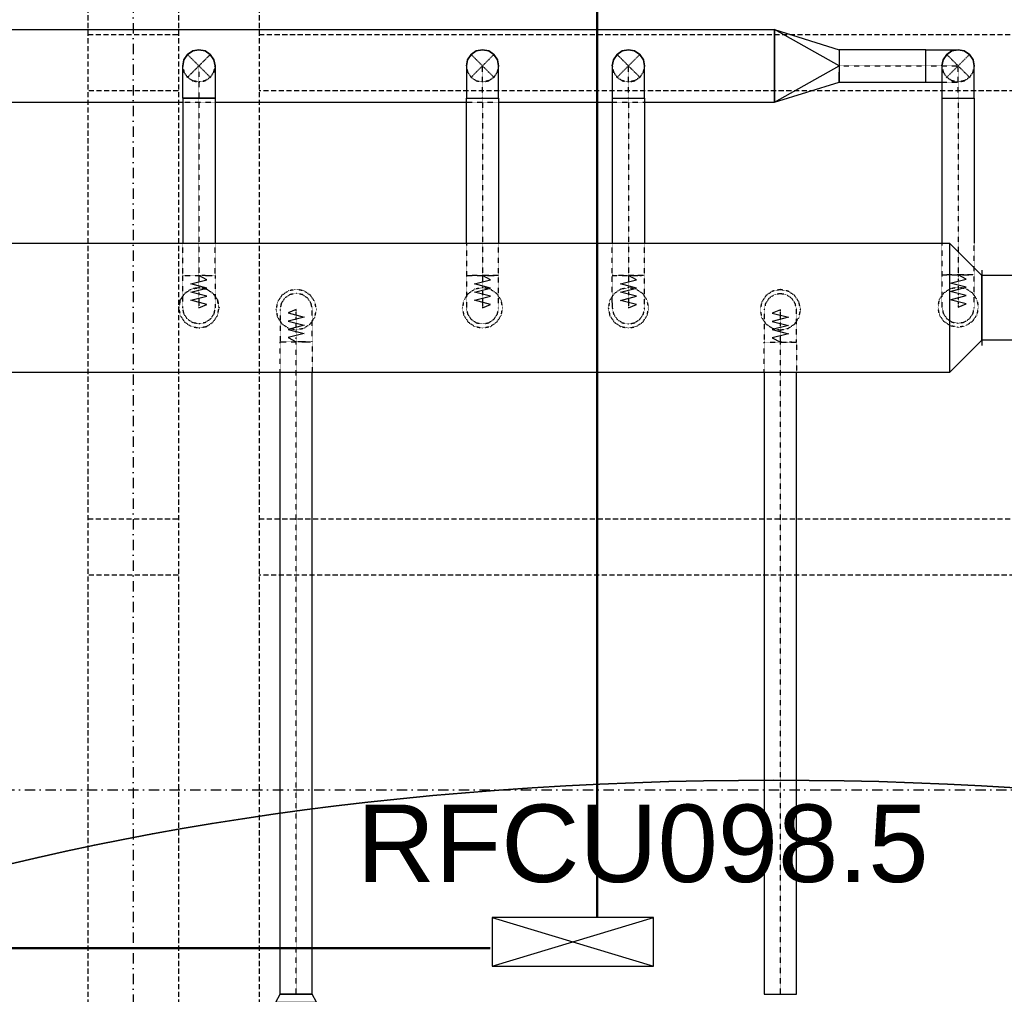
# Model space of a CAD drawing. Header units: centimetres. Extents: x -10729 to 144862, y -4437 to 43656.
# Tile 27 of 148: x 7390 to 7999, y 6673 to 7277. Entities that reach past the tile are written whole.
import ezdxf

# ---------------------------------------------------------------- set-up
doc = ezdxf.new("R2010")
doc.units = ezdxf.units.CM
doc.header["$LTSCALE"] = 0.1
for name, pattern in [('CADVENT_CENTERLINE', [9.9, 7.4, -1, 0.5, -1]), ('CADVENT_HIDDEN', [0.8, 0.25, -0.55]), ('Kondygnacja  -0_5$0$HIDDEN', [9.525, 6.35, -3.175]), ('Kondygnacja  -0_5$0$HIDDEN2', [4.7625, 3.175, -1.5875]), ('Osie rzutów$0$DASHDOT2', [12.7, 6.35, -3.175, 0, -3.175])]:
    doc.linetypes.add(name, pattern=pattern)
doc.layers.add('AU Sieć LON', color=1, linetype='Continuous', lineweight=50)
doc.layers.add('AU Strefa obsługiwana', color=90, linetype='Continuous', lineweight=35)
for name, color, linetype in [('AU Szafki Klimakonwektorów', 183, 'Continuous'), ('bgde-nawiewCEN', 7, 'Continuous'), ('bgde-nawiewDETAILS', 1, 'Continuous'), ('bgde-nawiewEXP', 1, 'Continuous'), ('bgde-nawiewHIDDEN', 1, 'Continuous'), ('bgde_redukcja', 3, 'Continuous'), ('bgde_VAV', 4, 'Continuous'), ('Kondygnacja  -0_5$0$ARCH_KONSTR_POWYŻEJ RZUTU', 8, 'Kondygnacja  -0_5$0$HIDDEN'), ('Kondygnacja  -0_5$0$ARCH_KONSTR_POWYŻEJ RZUTU_IST', 8, 'Kondygnacja  -0_5$0$HIDDEN2'), ('Osie rzutów$0$ARCH_INFO_OSIE_IST', 8, 'Osie rzutów$0$DASHDOT2'), ('Osie rzutów$0$ARCH_INFO_OSIE_OPISY_IST', 8, 'Continuous')]:
    doc.layers.add(name, color=color, linetype=linetype)
doc.styles.add('Arial', font='ARIAL.TTF')

# ---------------------------------------------------------------- blocks, each defined once
blk = doc.blocks.new('Osie rzutów')
at = {"layer": 'Osie rzutów$0$ARCH_INFO_OSIE_IST', "ltscale": 10}
for p, q in [((7460, 12510), (7460, 4623.26)), ((4436.04, 6800), (15156.54, 6800))]:
    blk.add_line(p, q, dxfattribs=at)
blk = doc.blocks.new('Kondygnacja  -0_5$0$konstrukcja istniejąca -0.5')
at = {"layer": 'Kondygnacja  -0_5$0$ARCH_KONSTR_POWYŻEJ RZUTU_IST', "ltscale": 10}
blk.add_line((7432, 7375), (7432, 6225), dxfattribs=at)
for points in [[(7488, 7375), (7488, 6225)], [(7538, 7375), (7538, 6225)], [(7432, 7267.89), (7488, 7267.89)], [(7538, 7267.89), (8582, 7267.89)], [(7488, 7232.89), (7432, 7232.89)], [(8582, 7232.89), (7538, 7232.89)], [(7432, 6967.89), (7488, 6967.89)], [(7538, 6967.89), (8582, 6967.89)], [(7488, 6932.89), (7432, 6932.89)], [(8582, 6932.89), (7538, 6932.89)]]:
    blk.add_lwpolyline(points, dxfattribs=at)
blk = doc.blocks.new('blok')
at = {"layer": 'bgde_VAV', "color": 3, "linetype": 'Continuous', "lineweight": -2}
for p, q in [((-54400.4, 33775), (-54434.2, 33775)), ((-53950.4, 33775), (-54400.4, 33775)), ((-53966.7, 33775), (-54000.4, 33775)), ((-54434.2, 33225), (-54400.4, 33225)), ((-54400.4, 33225), (-54000.4, 33225)), ((-54000.4, 33225), (-53966.7, 33225))]:
    blk.add_line(p, q, dxfattribs=at)
at = {"layer": 'bgde_VAV', "color": 3, "linetype": 'ByBlock', "lineweight": -2}
for p, q in [((-54400.4, 33775), (-54400.4, 33225)), ((-54000.4, 33775), (-54000.4, 33225))]:
    blk.add_line(p, q, dxfattribs=at)
at = {"layer": 'bgde_VAV', "color": 3, "linetype": 'Continuous', "lineweight": -3}
for p, q in [((-54294.7, 33492.5), (-54357.9, 33555.7)), ((-54326.3, 33524.1), (-54349.5, 33540.9)), ((-54326.3, 33524.1), (-54343.1, 33547.3)), ((-54326.3, 33524.1), (-54335.1, 33551.3)), ((-54326.3, 33524.1), (-54326.3, 33552.7)), ((-54326.3, 33524.1), (-54317.5, 33551.3)), ((-54326.3, 33524.1), (-54309.5, 33547.3)), ((-54326.3, 33524.1), (-54303.2, 33540.9)), ((-54205.3, 33555.7), (-54268.5, 33492.5)), ((-54236.9, 33524.1), (-54260, 33540.9)), ((-54236.9, 33524.1), (-54253.7, 33547.3)), ((-54236.9, 33524.1), (-54245.7, 33551.3)), ((-54236.9, 33524.1), (-54236.9, 33552.7)), ((-54236.9, 33524.1), (-54228.1, 33551.3)), ((-54236.9, 33524.1), (-54220.1, 33547.3)), ((-54236.9, 33524.1), (-54213.8, 33540.9)), ((-54115.9, 33492.5), (-54179.1, 33555.7)), ((-54147.5, 33524.1), (-54170.6, 33540.9)), ((-54147.5, 33524.1), (-54164.3, 33547.3)), ((-54147.5, 33524.1), (-54156.3, 33551.3)), ((-54147.5, 33524.1), (-54147.5, 33552.7)), ((-54147.5, 33524.1), (-54138.7, 33551.3)), ((-54147.5, 33524.1), (-54130.7, 33547.3)), ((-54147.5, 33524.1), (-54124.3, 33540.9)), ((-54026.5, 33555.7), (-54089.7, 33492.5)), ((-54058.1, 33524.1), (-54081.2, 33540.9)), ((-54058.1, 33524.1), (-54074.9, 33547.3)), ((-54058.1, 33524.1), (-54066.9, 33551.3)), ((-54058.1, 33524.1), (-54058.1, 33552.7)), ((-54058.1, 33524.1), (-54049.2, 33551.3)), ((-54058.1, 33524.1), (-54041.3, 33547.3)), ((-54058.1, 33524.1), (-54034.9, 33540.9)), ((-54326.3, 33524.1), (-54354.9, 33524.1)), ((-54326.3, 33524.1), (-54353.5, 33533)), ((-54326.3, 33524.1), (-54353.5, 33515.3)), ((-54326.3, 33524.1), (-54349.5, 33507.3)), ((-54326.3, 33524.1), (-54343.1, 33501)), ((-54326.3, 33524.1), (-54335.1, 33496.9)), ((-54326.3, 33524.1), (-54299.1, 33533)), ((-54326.3, 33524.1), (-54299.1, 33515.3)), ((-54326.3, 33524.1), (-54303.2, 33507.3)), ((-54326.3, 33524.1), (-54309.5, 33501)), ((-54326.3, 33524.1), (-54317.5, 33496.9)), ((-54326.3, 33524.1), (-54326.3, 33495.5)), ((-54326.3, 33524.1), (-54297.7, 33524.1)), ((-54236.9, 33524.1), (-54265.5, 33524.1)), ((-54236.9, 33524.1), (-54264.1, 33533)), ((-54236.9, 33524.1), (-54264.1, 33515.3)), ((-54236.9, 33524.1), (-54260, 33507.3)), ((-54236.9, 33524.1), (-54253.7, 33501)), ((-54236.9, 33524.1), (-54245.7, 33496.9)), ((-54236.9, 33524.1), (-54209.7, 33533)), ((-54236.9, 33524.1), (-54209.7, 33515.3)), ((-54236.9, 33524.1), (-54213.8, 33507.3)), ((-54236.9, 33524.1), (-54220.1, 33501)), ((-54236.9, 33524.1), (-54228.1, 33496.9)), ((-54236.9, 33524.1), (-54236.9, 33495.5)), ((-54236.9, 33524.1), (-54208.3, 33524.1)), ((-54147.5, 33524.1), (-54176.1, 33524.1)), ((-54147.5, 33524.1), (-54174.7, 33533)), ((-54147.5, 33524.1), (-54174.7, 33515.3)), ((-54147.5, 33524.1), (-54170.6, 33507.3)), ((-54147.5, 33524.1), (-54164.3, 33501)), ((-54147.5, 33524.1), (-54156.3, 33496.9)), ((-54147.5, 33524.1), (-54120.3, 33533)), ((-54147.5, 33524.1), (-54120.3, 33515.3)), ((-54147.5, 33524.1), (-54124.3, 33507.3)), ((-54147.5, 33524.1), (-54130.7, 33501)), ((-54147.5, 33524.1), (-54138.7, 33496.9)), ((-54147.5, 33524.1), (-54147.5, 33495.5)), ((-54147.5, 33524.1), (-54118.9, 33524.1)), ((-54058.1, 33524.1), (-54086.7, 33524.1)), ((-54058.1, 33524.1), (-54085.3, 33533)), ((-54058.1, 33524.1), (-54085.3, 33515.3)), ((-54058.1, 33524.1), (-54081.2, 33507.3)), ((-54058.1, 33524.1), (-54074.9, 33501)), ((-54058.1, 33524.1), (-54066.9, 33496.9)), ((-54058.1, 33524.1), (-54030.9, 33533)), ((-54058.1, 33524.1), (-54030.9, 33515.3)), ((-54058.1, 33524.1), (-54034.9, 33507.3)), ((-54058.1, 33524.1), (-54041.3, 33501)), ((-54058.1, 33524.1), (-54049.2, 33496.9)), ((-54058.1, 33524.1), (-54058.1, 33495.5)), ((-54058.1, 33524.1), (-54029.5, 33524.1))]:
    blk.add_line(p, q, dxfattribs=at)
for centre in [(-54326.3, 33524.1), (-54236.9, 33524.1), (-54147.5, 33524.1), (-54058.1, 33524.1)]:
    blk.add_ellipse(centre, major_axis=(0, 28.6), ratio=1, start_param=-1.570796, end_param=4.712389, dxfattribs=at)

msp = doc.modelspace()

# ---------------------------------------------------------------- linework, layer by layer
at = {"layer": 'AU Sieć LON', "color": 1}
for p, q in [((7747.335, 7887.228), (7747.335, 6721.347)), ((7680.963, 6701.869), (6541.291, 6701.869))]:
    msp.add_line(p, q, dxfattribs=at)
at = {"layer": 'AU Strefa obsługiwana'}
msp.add_ellipse((7856.68, 6502.562), major_axis=(845.197, 0), ratio=0.3589101, dxfattribs=at)
at = {"layer": 'AU Szafki Klimakonwektorów'}
for p, q in [((7782.203, 6720.829), (7682.203, 6720.829)), ((7682.203, 6720.829), (7682.203, 6690.829)), ((7682.203, 6690.829), (7782.203, 6720.829)), ((7682.203, 6720.829), (7782.203, 6690.829)), ((7782.203, 6720.829), (7682.203, 6720.829)), ((7682.203, 6720.829), (7682.203, 6690.829)), ((7682.203, 6690.829), (7782.203, 6720.829)), ((7682.203, 6720.829), (7782.203, 6690.829)), ((7782.203, 6690.829), (7782.203, 6720.829)), ((7782.203, 6690.829), (7782.203, 6720.829)), ((7682.203, 6690.829), (7782.203, 6690.829)), ((7682.203, 6690.829), (7782.203, 6690.829))]:
    msp.add_line(p, q, dxfattribs=at)
at = {"layer": 'bgde-nawiewCEN', "linetype": 'CADVENT_CENTERLINE', "ltscale": 0.06}
for p, q in [((7500.666, 7248.401), (7500.666, 7228.401)), ((7676.301, 7228.401), (7676.301, 7248.401)), ((7766.693, 7228.401), (7766.693, 7248.401)), ((7897.162, 7248.401), (7950.848, 7248.401)), ((7950.848, 7248.401), (7970.848, 7248.401)), ((7970.848, 7228.401), (7970.848, 7248.401)), ((7500.666, 7228.401), (7500.666, 7118.488)), ((7676.301, 7228.401), (7676.301, 7118.492)), ((7766.693, 7228.401), (7766.693, 7118.49)), ((7970.848, 7228.401), (7970.848, 7118.929)), ((7500.666, 7118.488), (7500.666, 7116.616)), ((7500.666, 7116.616), (7500.666, 7111.499)), ((7676.301, 7118.492), (7676.301, 7116.624)), ((7676.301, 7116.624), (7676.301, 7111.517)), ((7766.693, 7118.49), (7766.693, 7116.621)), ((7766.693, 7116.621), (7766.693, 7111.51)), ((7970.848, 7118.929), (7970.848, 7116.442)), ((7970.848, 7116.442), (7970.848, 7109.883)), ((7500.666, 7111.499), (7500.666, 7108.717)), ((7676.301, 7111.517), (7676.301, 7108.74)), ((7766.693, 7111.51), (7766.693, 7108.73)), ((7970.848, 7109.883), (7970.848, 7106.622)), ((7500.666, 7108.717), (7500.666, 7106.363)), ((7500.666, 7106.363), (7500.666, 7104.401)), ((7500.666, 7104.401), (7500.666, 7102.795)), ((7676.301, 7108.74), (7676.301, 7106.39)), ((7676.301, 7106.39), (7676.301, 7104.43)), ((7676.301, 7104.43), (7676.301, 7102.825)), ((7766.693, 7108.73), (7766.693, 7106.378)), ((7766.693, 7106.378), (7766.693, 7104.416)), ((7766.693, 7104.416), (7766.693, 7102.81)), ((7970.848, 7106.622), (7970.848, 7104.083)), ((7970.848, 7104.083), (7970.848, 7102.174)), ((7500.666, 7102.795), (7500.666, 7101.511)), ((7500.666, 7101.511), (7500.666, 7100.513)), ((7500.666, 7100.513), (7500.666, 7099.765)), ((7500.666, 7099.765), (7500.666, 7099.232)), ((7500.666, 7099.232), (7500.666, 7098.878)), ((7500.666, 7098.878), (7500.666, 7098.669)), ((7500.666, 7098.669), (7500.666, 7098.568)), ((7500.666, 7098.568), (7500.666, 7098.543)), ((7500.666, 7098.543), (7500.666, 7098.551)), ((7560.918, 7097.424), (7560.918, 7097.471)), ((7560.918, 7097.311), (7560.918, 7097.424)), ((7676.301, 7102.825), (7676.301, 7101.541)), ((7676.301, 7101.541), (7676.301, 7100.54)), ((7676.301, 7100.54), (7676.301, 7099.788)), ((7676.301, 7099.788), (7676.301, 7099.249)), ((7676.301, 7099.249), (7676.301, 7098.888)), ((7676.301, 7098.888), (7676.301, 7098.669)), ((7676.301, 7098.669), (7676.301, 7098.557)), ((7676.301, 7098.557), (7676.301, 7098.509)), ((7766.693, 7102.81), (7766.693, 7101.525)), ((7766.693, 7101.525), (7766.693, 7100.523)), ((7766.693, 7100.523), (7766.693, 7099.77)), ((7766.693, 7099.77), (7766.693, 7099.231)), ((7766.693, 7099.231), (7766.693, 7098.87)), ((7766.693, 7098.87), (7766.693, 7098.65)), ((7766.693, 7098.65), (7766.693, 7098.538)), ((7766.693, 7098.538), (7766.693, 7098.49)), ((7970.848, 7102.174), (7970.848, 7100.807)), ((7970.848, 7100.807), (7970.848, 7099.89)), ((7970.848, 7099.89), (7970.848, 7099.334)), ((7970.848, 7099.334), (7970.848, 7099.049)), ((7970.848, 7099.049), (7970.848, 7098.929)), ((7560.918, 7097.092), (7560.918, 7097.311)), ((7560.918, 7096.731), (7560.918, 7097.092)), ((7560.918, 7096.191), (7560.918, 7096.731)), ((7560.918, 7095.439), (7560.918, 7096.191)), ((7560.918, 7094.437), (7560.918, 7095.439)), ((7560.918, 7093.151), (7560.918, 7094.437)), ((7560.918, 7091.545), (7560.918, 7093.151)), ((7560.918, 7089.584), (7560.918, 7091.545)), ((7860.744, 7097.255), (7860.744, 7097.303)), ((7860.744, 7097.143), (7860.744, 7097.255)), ((7860.744, 7096.923), (7860.744, 7097.143)), ((7860.744, 7096.562), (7860.744, 7096.923)), ((7860.744, 7096.023), (7860.744, 7096.562)), ((7860.744, 7095.27), (7860.744, 7096.023)), ((7860.744, 7094.269), (7860.744, 7095.27)), ((7860.744, 7092.983), (7860.744, 7094.269)), ((7860.744, 7091.377), (7860.744, 7092.983)), ((7860.744, 7089.415), (7860.744, 7091.377)), ((7560.918, 7087.231), (7560.918, 7089.584)), ((7560.918, 7084.452), (7560.918, 7087.231)), ((7860.744, 7087.063), (7860.744, 7089.415)), ((7860.744, 7084.283), (7860.744, 7087.063)), ((7560.918, 7079.341), (7560.918, 7084.452)), ((7560.918, 7077.471), (7560.918, 7079.341)), ((7860.744, 7079.172), (7860.744, 7084.283)), ((7860.744, 7077.303), (7860.744, 7079.172)), ((7560.918, 6673.307), (7560.918, 7077.471)), ((7860.744, 6673.307), (7860.744, 7077.303))]:
    msp.add_line(p, q, dxfattribs=at)
at = {"layer": 'bgde-nawiewDETAILS', "linetype": 'CADVENT_HIDDEN'}
for p, q in [((7493.595, 7241.33), (7507.737, 7255.472)), ((7493.595, 7255.472), (7507.737, 7241.33)), ((7669.23, 7241.33), (7683.372, 7255.472)), ((7669.23, 7255.472), (7683.372, 7241.33)), ((7759.622, 7241.33), (7773.764, 7255.472)), ((7759.622, 7255.472), (7773.764, 7241.33)), ((7963.777, 7241.33), (7977.92, 7255.472)), ((7963.777, 7255.472), (7977.92, 7241.33))]:
    msp.add_line(p, q, dxfattribs=at)
at = {"layer": 'bgde-nawiewEXP', "linetype": 'Continuous'}
for points in [[(6940.005, 7225.901), (6940.005, 7270.901), (7857.162, 7270.901), (7897.162, 7258.401), (7897.162, 7248.401), (7857.162, 7270.901), (7857.162, 7225.901), (7897.162, 7238.401), (7897.162, 7241.33)], [(7857.162, 7225.901), (7857.162, 7270.901)], [(7950.848, 7238.401), (7950.848, 7258.401), (7970.848, 7258.401), (7967.022, 7257.64), (7963.777, 7255.472), (7961.61, 7252.228), (7960.848, 7248.401), (7961.61, 7252.228), (7963.777, 7255.472), (7967.022, 7257.64), (7970.848, 7258.401), (7974.675, 7257.64), (7977.92, 7255.472), (7980.087, 7252.228), (7980.848, 7248.401), (7980.087, 7252.228), (7977.92, 7255.472), (7974.675, 7257.64), (7970.848, 7258.401), (7967.022, 7257.64), (7963.777, 7255.472), (7961.61, 7252.228), (7960.848, 7248.401), (7960.848, 7138.531)], [(7960.848, 7228.401), (7980.848, 7228.401), (7980.848, 7248.401), (7980.087, 7252.228), (7977.92, 7255.472), (7974.675, 7257.64), (7970.848, 7258.401)], [(7776.693, 7225.901), (7857.162, 7225.901), (7897.162, 7248.401), (7897.162, 7241.33)], [(7897.162, 7241.33), (7897.162, 7244.574)], [(7897.162, 7241.33), (7897.162, 7239.162)], [(7950.848, 7238.401), (7960.848, 7238.401)], [(7271.339, 7225.901), (7490.666, 7225.901)], [(7490.666, 7228.401), (7490.666, 7138.531)], [(7490.666, 7228.401), (7496.839, 7228.401)], [(7496.839, 7228.401), (7493.595, 7228.401)], [(7496.839, 7228.401), (7500.666, 7228.401), (7500.666, 7228.401), (7504.493, 7228.401)], [(7504.493, 7228.401), (7500.666, 7228.401)], [(7504.493, 7228.401), (7510.666, 7228.401), (7510.666, 7138.531)], [(7510.666, 7225.901), (7666.301, 7225.901)], [(7666.301, 7138.531), (7666.301, 7228.401), (7686.301, 7228.401), (7686.301, 7138.531)], [(7686.301, 7225.901), (7756.693, 7225.901)], [(7756.693, 7228.401), (7756.693, 7138.531)], [(7756.693, 7228.401), (7776.693, 7228.401), (7776.693, 7138.531)], [(7960.848, 7228.401), (7980.848, 7228.401), (7980.848, 7138.531)], [(7965.424, 7058.531), (6379.131, 7058.531), (6379.131, 7138.531), (7965.424, 7138.531)], [(7548.418, 6668.492), (7573.418, 6668.492), (7570.918, 6673.307), (7570.918, 6673.307), (7550.918, 6673.307), (7550.918, 7058.531)], [(7548.418, 6668.492), (7550.918, 6673.307), (7570.918, 6673.307), (7570.918, 7058.531)], [(7850.744, 7058.531), (7850.744, 6673.307), (7870.744, 6673.307), (7870.744, 7058.531)]]:
    msp.add_lwpolyline(points, dxfattribs=at)
for points in [[(7490.666, 7228.401), (7490.666, 7248.401), (7491.427, 7252.228), (7493.595, 7255.472), (7496.839, 7257.64), (7500.666, 7258.401), (7504.493, 7257.64), (7507.737, 7255.472), (7509.905, 7252.228), (7510.666, 7248.401), (7510.666, 7228.401), (7496.839, 7228.401), (7496.839, 7228.401), (7493.595, 7228.401), (7493.595, 7228.401), (7491.427, 7228.401)], [(7490.666, 7248.401), (7491.427, 7252.228), (7493.595, 7255.472), (7496.839, 7257.64), (7500.666, 7258.401), (7504.493, 7257.64), (7507.737, 7255.472), (7509.905, 7252.228), (7510.666, 7248.401), (7509.905, 7252.228), (7507.737, 7255.472), (7504.493, 7257.64), (7500.666, 7258.401), (7496.839, 7257.64), (7493.595, 7255.472), (7491.427, 7252.228)], [(7666.301, 7228.401), (7686.301, 7228.401), (7686.301, 7248.401), (7685.54, 7252.228), (7683.372, 7255.472), (7680.128, 7257.64), (7676.301, 7258.401), (7672.474, 7257.64), (7669.23, 7255.472), (7667.062, 7252.228), (7666.301, 7248.401), (7667.062, 7252.228), (7669.23, 7255.472), (7672.474, 7257.64), (7676.301, 7258.401), (7680.128, 7257.64), (7683.372, 7255.472), (7685.54, 7252.228), (7686.301, 7248.401), (7685.54, 7252.228), (7683.372, 7255.472), (7680.128, 7257.64), (7676.301, 7258.401), (7672.474, 7257.64), (7669.23, 7255.472), (7667.062, 7252.228), (7666.301, 7248.401), (7666.301, 7232.303)], [(7756.693, 7228.401), (7776.693, 7228.401), (7776.693, 7248.401), (7775.932, 7252.228), (7773.764, 7255.472), (7770.52, 7257.64), (7766.693, 7258.401), (7762.866, 7257.64), (7759.622, 7255.472), (7757.454, 7252.228), (7756.693, 7248.401), (7757.454, 7252.228), (7759.622, 7255.472), (7762.866, 7257.64), (7766.693, 7258.401), (7770.52, 7257.64), (7773.764, 7255.472), (7775.932, 7252.228), (7776.693, 7248.401), (7775.932, 7252.228), (7773.764, 7255.472), (7770.52, 7257.64), (7766.693, 7258.401), (7762.866, 7257.64), (7759.622, 7255.472), (7757.454, 7252.228), (7756.693, 7248.401), (7756.693, 7232.303)], [(7897.162, 7241.33), (7897.162, 7238.401), (7950.848, 7238.401), (7950.848, 7258.401), (7897.162, 7258.401), (7897.162, 7244.574)], [(7965.424, 7058.531), (7985.424, 7078.531), (7985.424, 7118.531), (7965.424, 7138.531)]]:
    msp.add_lwpolyline(points, close=True, dxfattribs=at)
at = {"layer": 'bgde-nawiewHIDDEN', "linetype": 'CADVENT_HIDDEN'}
for points in [[(7490.666, 7248.401), (7491.427, 7244.574), (7493.595, 7241.33), (7496.839, 7239.162), (7500.666, 7238.401), (7504.493, 7239.162), (7507.737, 7241.33), (7509.905, 7244.574), (7510.666, 7248.401), (7509.905, 7244.574), (7507.737, 7241.33), (7504.493, 7239.162), (7500.666, 7238.401), (7496.839, 7239.162), (7493.595, 7241.33), (7491.427, 7244.574)], [(7680.128, 7239.162), (7683.372, 7241.33), (7685.54, 7244.574), (7686.301, 7248.401), (7685.54, 7244.574), (7683.372, 7241.33)], [(7756.693, 7248.401), (7757.454, 7244.574), (7759.622, 7241.33), (7762.866, 7239.162), (7766.693, 7238.401), (7770.52, 7239.162), (7773.764, 7241.33), (7775.932, 7244.574), (7776.693, 7248.401), (7775.932, 7244.574), (7773.764, 7241.33), (7770.52, 7239.162), (7766.693, 7238.401), (7762.866, 7239.162), (7759.622, 7241.33), (7757.454, 7244.574)], [(7970.848, 7238.401), (7974.675, 7239.162), (7977.92, 7241.33), (7980.087, 7244.574), (7980.848, 7248.401), (7980.087, 7244.574), (7977.92, 7241.33), (7974.675, 7239.162)], [(7490.666, 7098.543), (7490.666, 7118.488), (7510.666, 7118.488), (7510.666, 7098.543), (7509.905, 7094.716), (7507.737, 7091.472), (7504.493, 7089.304), (7500.666, 7088.543), (7496.839, 7089.304), (7493.595, 7091.472), (7491.427, 7094.716)], [(7488.166, 7098.551), (7489.117, 7093.767), (7491.827, 7089.712), (7495.882, 7087.002), (7500.666, 7086.051), (7505.449, 7087.002), (7509.505, 7089.712), (7512.214, 7093.767), (7513.166, 7098.551), (7512.214, 7103.334), (7509.505, 7107.39), (7505.449, 7110.099), (7500.666, 7111.051), (7495.882, 7110.099), (7491.827, 7107.39), (7489.117, 7103.334)], [(7548.418, 7097.471), (7549.369, 7092.688), (7552.079, 7088.633), (7556.134, 7085.923), (7560.918, 7084.971), (7565.701, 7085.923), (7569.756, 7088.633), (7572.466, 7092.688), (7573.418, 7097.471), (7572.466, 7102.255), (7569.756, 7106.31), (7565.701, 7109.02), (7560.918, 7109.971), (7556.134, 7109.02), (7552.079, 7106.31), (7549.369, 7102.255)], [(7548.418, 7097.471), (7549.369, 7092.688), (7552.079, 7088.633), (7556.134, 7085.923), (7560.918, 7084.971), (7565.701, 7085.923), (7569.756, 7088.633), (7572.466, 7092.688), (7573.418, 7097.471), (7572.466, 7102.255), (7569.756, 7106.31), (7565.701, 7109.02), (7560.918, 7109.971), (7556.134, 7109.02), (7552.079, 7106.31), (7549.369, 7102.255)], [(7663.801, 7098.509), (7664.753, 7093.726), (7667.462, 7089.67), (7671.518, 7086.961), (7676.301, 7086.009), (7681.085, 7086.961), (7685.14, 7089.67), (7687.85, 7093.726), (7688.801, 7098.509), (7687.85, 7103.293), (7685.14, 7107.348), (7681.085, 7110.058), (7676.301, 7111.009), (7671.518, 7110.058), (7667.462, 7107.348), (7664.753, 7103.293)], [(7663.801, 7098.509), (7664.753, 7093.726), (7667.462, 7089.67), (7671.518, 7086.961), (7676.301, 7086.009), (7681.085, 7086.961), (7685.14, 7089.67), (7687.85, 7093.726), (7688.801, 7098.509), (7687.85, 7103.293), (7685.14, 7107.348), (7681.085, 7110.058), (7676.301, 7111.009), (7671.518, 7110.058), (7667.462, 7107.348), (7664.753, 7103.293)], [(7754.193, 7098.49), (7755.144, 7093.707), (7757.854, 7089.652), (7761.909, 7086.942), (7766.693, 7085.99), (7771.476, 7086.942), (7775.532, 7089.652), (7778.241, 7093.707), (7779.193, 7098.49), (7778.241, 7103.274), (7775.532, 7107.329), (7771.476, 7110.039), (7766.693, 7110.99), (7761.909, 7110.039), (7757.854, 7107.329), (7755.144, 7103.274)], [(7754.193, 7098.49), (7755.144, 7093.707), (7757.854, 7089.652), (7761.909, 7086.942), (7766.693, 7085.99), (7771.476, 7086.942), (7775.532, 7089.652), (7778.241, 7093.707), (7779.193, 7098.49), (7778.241, 7103.274), (7775.532, 7107.329), (7771.476, 7110.039), (7766.693, 7110.99), (7761.909, 7110.039), (7757.854, 7107.329), (7755.144, 7103.274)], [(7848.244, 7097.303), (7849.195, 7092.519), (7851.905, 7088.464), (7855.96, 7085.754), (7860.744, 7084.803), (7865.527, 7085.754), (7869.583, 7088.464), (7872.292, 7092.519), (7873.244, 7097.303), (7872.292, 7102.086), (7869.583, 7106.142), (7865.527, 7108.851), (7860.744, 7109.803), (7855.96, 7108.851), (7851.905, 7106.142), (7849.195, 7102.086)], [(7848.244, 7097.303), (7849.195, 7092.519), (7851.905, 7088.464), (7855.96, 7085.754), (7860.744, 7084.803), (7865.527, 7085.754), (7869.583, 7088.464), (7872.292, 7092.519), (7873.244, 7097.303), (7872.292, 7102.086), (7869.583, 7106.142), (7865.527, 7108.851), (7860.744, 7109.803), (7855.96, 7108.851), (7851.905, 7106.142), (7849.195, 7102.086)], [(7958.348, 7098.929), (7959.3, 7103.712), (7962.01, 7107.767), (7966.065, 7110.477), (7970.848, 7111.429), (7975.632, 7110.477), (7979.687, 7107.767), (7982.397, 7103.712), (7983.348, 7098.929), (7982.397, 7094.145), (7979.687, 7090.09), (7975.632, 7087.38), (7970.848, 7086.429), (7966.065, 7087.38), (7962.01, 7090.09), (7959.3, 7094.145)], [(7958.348, 7098.929), (7959.3, 7103.712), (7962.01, 7107.767), (7966.065, 7110.477), (7970.848, 7111.429), (7975.632, 7110.477), (7979.687, 7107.767), (7982.397, 7103.712), (7983.348, 7098.929), (7982.397, 7094.145), (7979.687, 7090.09), (7975.632, 7087.38), (7970.848, 7086.429), (7966.065, 7087.38), (7962.01, 7090.09), (7959.3, 7094.145)]]:
    msp.add_lwpolyline(points, close=True, dxfattribs=at)
for points in [[(7666.301, 7248.401), (7667.062, 7244.574), (7669.23, 7241.33), (7672.474, 7239.162), (7676.301, 7238.401), (7680.128, 7239.162)], [(7666.301, 7248.401), (7667.062, 7244.574), (7669.23, 7241.33), (7672.474, 7239.162), (7676.301, 7238.401), (7680.128, 7239.162)], [(7960.848, 7238.401), (7970.848, 7238.401), (7967.022, 7239.162), (7963.777, 7241.33), (7961.61, 7244.574), (7960.848, 7248.401), (7961.61, 7244.574), (7963.777, 7241.33), (7967.022, 7239.162), (7970.848, 7238.401), (7974.675, 7239.162)], [(7680.128, 7239.162), (7676.301, 7238.401)], [(7680.128, 7239.162), (7676.301, 7238.401)], [(7680.128, 7239.162), (7683.372, 7241.33)], [(7490.666, 7225.901), (7510.666, 7225.901)], [(7666.301, 7225.901), (7686.301, 7225.901)], [(7756.693, 7225.901), (7776.693, 7225.901)], [(7490.666, 7118.488), (7490.666, 7138.531)], [(7504.493, 7118.488), (7510.666, 7118.488), (7510.666, 7138.531)], [(7666.301, 7138.531), (7666.301, 7098.509), (7667.062, 7094.682), (7669.23, 7091.438), (7672.474, 7089.27), (7676.301, 7088.509), (7680.128, 7089.27), (7683.372, 7091.438), (7685.54, 7094.682), (7686.301, 7098.509), (7686.301, 7118.492), (7666.301, 7118.492), (7666.301, 7118.492), (7680.128, 7118.492)], [(7680.128, 7118.492), (7686.301, 7118.492), (7686.301, 7138.531)], [(7756.693, 7101.525), (7756.693, 7098.49), (7757.454, 7094.664), (7759.622, 7091.419), (7762.866, 7089.252), (7766.693, 7088.49), (7770.52, 7089.252), (7773.764, 7091.419), (7775.932, 7094.664), (7776.693, 7098.49), (7776.693, 7118.49), (7770.52, 7118.49), (7770.52, 7118.49), (7756.693, 7118.49), (7756.693, 7138.531)], [(7775.932, 7118.49), (7776.693, 7118.49), (7776.693, 7138.531)], [(7960.848, 7138.531), (7960.848, 7098.929), (7961.61, 7095.102), (7963.777, 7091.857), (7967.022, 7089.69), (7970.848, 7088.929), (7974.675, 7089.69), (7977.92, 7091.857), (7980.087, 7095.102), (7980.848, 7098.929), (7980.848, 7118.929), (7960.848, 7118.929), (7960.848, 7118.929), (7974.675, 7118.929)], [(7974.675, 7118.929), (7980.848, 7118.929), (7980.848, 7138.531)], [(7490.666, 7118.488), (7504.493, 7118.488)], [(7504.493, 7118.488), (7500.666, 7118.488)], [(7680.128, 7118.492), (7676.301, 7118.492)], [(7756.693, 7101.525), (7756.693, 7118.49), (7773.764, 7118.49), (7773.764, 7118.49), (7775.932, 7118.49)], [(7775.932, 7118.49), (7773.764, 7118.49)], [(7974.675, 7118.929), (7970.848, 7118.929)], [(7488.166, 7098.551), (7488.166, 7098.563), (7489.117, 7103.346), (7491.827, 7107.401), (7495.882, 7110.111), (7500.666, 7111.063), (7505.449, 7110.111), (7509.505, 7107.401), (7512.214, 7103.346), (7513.166, 7098.563), (7513.166, 7098.551)], [(7550.918, 7058.531), (7550.918, 7077.471), (7570.918, 7077.471), (7570.918, 7097.471), (7570.156, 7101.298), (7567.989, 7104.542), (7564.744, 7106.71), (7560.918, 7107.471), (7557.091, 7106.71), (7553.847, 7104.542), (7551.679, 7101.298), (7550.918, 7097.471), (7550.918, 7077.471), (7564.744, 7077.471)], [(7850.744, 7058.531), (7850.744, 7077.303), (7870.744, 7077.303), (7870.744, 7097.303), (7869.983, 7101.13), (7867.815, 7104.374), (7864.571, 7106.541), (7860.744, 7107.303), (7856.917, 7106.541), (7853.673, 7104.374), (7851.505, 7101.13), (7850.744, 7097.303), (7850.744, 7077.303), (7864.571, 7077.303)], [(7564.744, 7077.471), (7560.918, 7077.471)], [(7564.744, 7077.471), (7567.989, 7077.471)], [(7567.989, 7077.471), (7564.744, 7077.471)], [(7567.989, 7077.471), (7570.918, 7077.471), (7570.918, 7058.531)], [(7864.571, 7077.303), (7860.744, 7077.303)], [(7864.571, 7077.303), (7867.815, 7077.303)], [(7867.815, 7077.303), (7864.571, 7077.303)], [(7867.815, 7077.303), (7870.744, 7077.303), (7870.744, 7058.531)]]:
    msp.add_lwpolyline(points, dxfattribs=at)
at = {"layer": 'bgde-nawiewHIDDEN'}
for points in [[(7500.666, 7098.551), (7505.666, 7100.63), (7495.666, 7103.166), (7505.666, 7105.688), (7495.666, 7108.216), (7505.666, 7110.768), (7495.666, 7113.301), (7505.666, 7115.844), (7500.666, 7118.488)], [(7676.301, 7098.509), (7681.301, 7100.637), (7671.301, 7103.171), (7681.301, 7105.691), (7671.301, 7108.217), (7681.301, 7110.769), (7671.301, 7113.302), (7681.301, 7115.846), (7676.301, 7118.492)], [(7766.693, 7098.49), (7771.693, 7100.62), (7761.693, 7103.156), (7771.693, 7105.678), (7761.693, 7108.207), (7771.693, 7110.76), (7761.693, 7113.296), (7771.693, 7115.842), (7766.693, 7118.49)], [(7970.848, 7098.929), (7975.848, 7101.038), (7965.848, 7103.578), (7975.848, 7106.147), (7965.848, 7108.655), (7975.848, 7111.26), (7965.848, 7113.809), (7975.848, 7116.331), (7970.848, 7118.929)], [(7560.918, 7097.471), (7555.918, 7095.342), (7565.918, 7092.805), (7555.918, 7090.283), (7565.918, 7087.755), (7555.918, 7085.201), (7565.918, 7082.665), (7555.918, 7080.12), (7560.918, 7077.471)], [(7860.744, 7097.303), (7855.744, 7095.173), (7865.744, 7092.637), (7855.744, 7090.115), (7865.744, 7087.586), (7855.744, 7085.033), (7865.744, 7082.497), (7855.744, 7079.951), (7860.744, 7077.303)]]:
    msp.add_lwpolyline(points, dxfattribs=at)

# ---------------------------------------------------------------- block references
at = {"layer": 'bgde_redukcja', "xscale": 0.09999999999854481, "yscale": 0.09999999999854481, "zscale": 0.1, "rotation": 270}
msp.add_blockref('blok', (4662.921, 1678.488), dxfattribs=at)
at = {"layer": 'Kondygnacja  -0_5$0$ARCH_KONSTR_POWYŻEJ RZUTU'}
msp.add_blockref('Kondygnacja  -0_5$0$konstrukcja istniejąca -0.5', (0, 0), dxfattribs=at)
at = {"layer": 'Osie rzutów$0$ARCH_INFO_OSIE_OPISY_IST'}
msp.add_blockref('Osie rzutów', (0, 0), dxfattribs=at)

# ---------------------------------------------------------------- texts
at = {"layer": 'AU Szafki Klimakonwektorów', "insert": (7598.512, 6790.839), "char_height": 48, "width": 1074.22285, "attachment_point": 1, "style": 'Arial'}
msp.add_mtext('RFCU098.5', dxfattribs=at)

doc.saveas('drawing.dxf')
